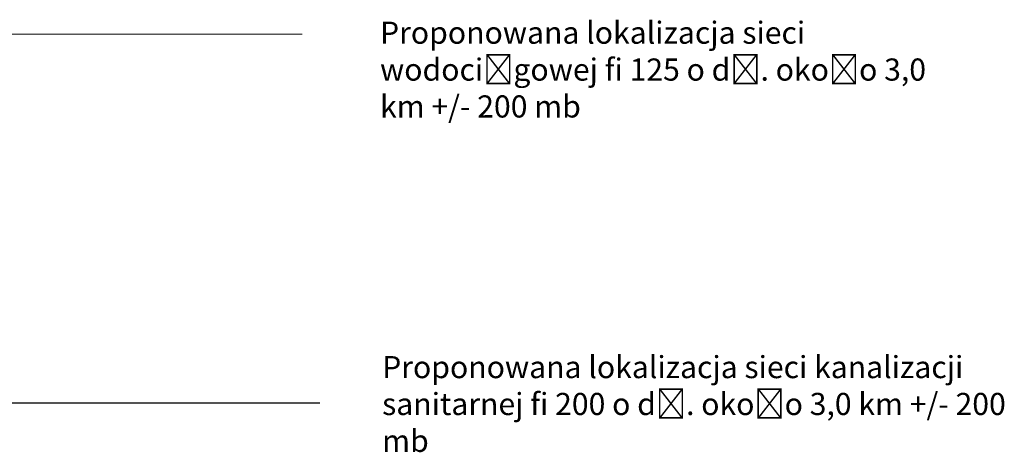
# Model space of a CAD drawing. Header units: metres. Extents: x 8389512 to 8390482, y 5507926 to 5510333.
# Tile 1 of 49: x 8389715 to 8389937, y 5507926 to 5508024. Entities that reach past the tile are written whole.
import ezdxf

# ---------------------------------------------------------------- set-up
doc = ezdxf.new("R2010")
doc.units = ezdxf.units.M
doc.header["$MEASUREMENT"] = 0
doc.layers.add('PROJEKTOWANA KANALIZACJA', color=1, linetype='CONTINUOUS', lineweight=25)
doc.layers.add('PROJEKTOWANA WODA', color=220, linetype='CONTINUOUS', lineweight=18)
doc.styles.get("Standard").update_dxf_attribs({"font": 'Simplex.SHX', "width": 0.75})

msp = doc.modelspace()

# ---------------------------------------------------------------- linework, layer by layer
at = {"layer": 'PROJEKTOWANA KANALIZACJA', "linetype": 'Continuous'}
msp.add_line((8389516.2, 5507937.64), (8389782.72, 5507937.64), dxfattribs=at)
at = {"layer": 'PROJEKTOWANA WODA', "linetype": 'Continuous'}
msp.add_line((8389512.14, 5508020.9), (8389778.66, 5508020.9), dxfattribs=at)

# ---------------------------------------------------------------- texts
at = {"layer": 'PROJEKTOWANA KANALIZACJA', "linetype": 'Continuous', "insert": (8389796.77, 5507948.18), "char_height": 5, "attachment_point": 1}
msp.add_mtext_dynamic_manual_height_columns('Proponowana lokalizacja sieci kanalizacji sanitarnej fi 200 o dł. około 3,0 km +/- 200 mb', width=152.0496, gutter_width=6.81, heights=[29.35], dxfattribs=at)
at = {"layer": 'PROJEKTOWANA WODA', "linetype": 'Continuous', "insert": (8389796.29, 5508023.74), "char_height": 5, "attachment_point": 1}
msp.add_mtext_dynamic_manual_height_columns('Proponowana lokalizacja sieci wodociągowej fi 125 o dł. około 3,0 km +/- 200 mb', width=128.1601, gutter_width=1, heights=[-15.95], dxfattribs=at)

doc.saveas('drawing.dxf')
